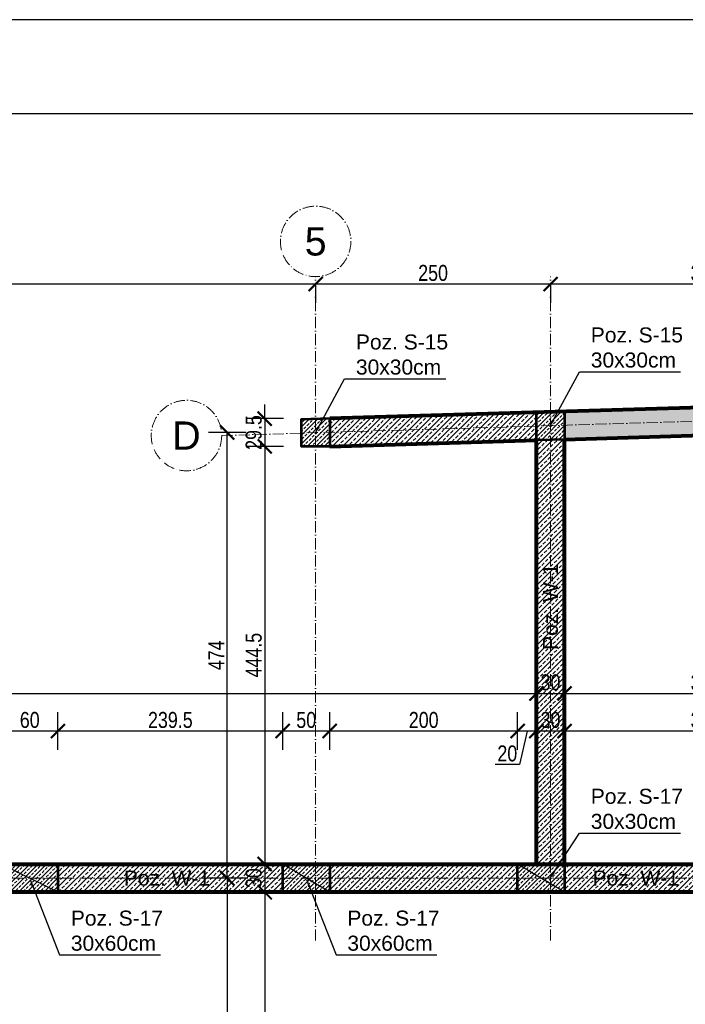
# Model space of a CAD drawing. Header units: inches. Extents: x 201967 to 338763, y -32705 to 30884.
# Tile 164 of 236: x 318739 to 319448, y 11141 to 12189. Entities that reach past the tile are written whole.
import ezdxf
from ezdxf.enums import TextEntityAlignment as Align

# ---------------------------------------------------------------- set-up
doc = ezdxf.new("R2010")
doc.units = ezdxf.units.IN
doc.header["$MEASUREMENT"] = 0
doc.linetypes.add('ACAD_ISO10W100', pattern=[18, 12, -3, 0, -3])
for name, color, linetype, lineweight in [('01 a KONSTRUKCJA żelbet', 94, 'Continuous', 80), ('01 a1 KONSTRUKCJA żelebet', 200, 'Continuous', 53), ('01h2 KONSTRUKCJA pozycje belki', 254, 'Continuous', 13), ('01h3 KONSTRUKCJA pozycje słupy', 252, 'Continuous', 13), ('11 OSIE ściany', 2, 'ACAD_ISO10W100', 5), ('20 KRESKOWANIE ścian', 63, 'Continuous', 5), ('90 WYMIAR', 155, 'Continuous', 9)]:
    doc.layers.add(name, color=color, linetype=linetype, lineweight=lineweight)
doc.styles.add('100 arial', font='arial.ttf', dxfattribs={"width": 0.8, "height": 17})
doc.styles.add('arialcce', font='arial.ttf')
doc.styles.add('OPIS', font='arial.ttf')
doc.styles.add('RomanS', font='romans.shx')
doc.dimstyles.new('100', dxfattribs={"dimscale": 10, "dimtxt": 17, "dimasz": 1.5, "dimexe": 2, "dimexo": 2, "dimgap": 0.3, "dimtad": 1, "dimdec": 1, "dimrnd": 0.5, "dimdsep": 46, "dimtxsty": '100 arial', "dimblk": 'ARCHTICK', "dimcen": 10, "dimclrd": 256, "dimclre": 256, "dimclrt": 256, "dimadec": 0, "dimazin": 0, "dimtfac": 1, "dimtdec": 1, "dimtix": 1, "dimtmove": 1, "dimatfit": 3, "dimfxl": 2, "dimfxlon": 1, "dimtolj": 1, "dimarcsym": 0})
doc.dimstyles.new('DIM100txt12', dxfattribs={"dimtxt": 12, "dimasz": 1.05, "dimexe": 0, "dimexo": 8, "dimgap": 4, "dimtad": 1, "dimdec": 7, "dimrnd": 0.5, "dimdsep": 46, "dimtxsty": 'RomanS', "dimblk1": 'DIM', "dimblk2": 'DIM', "dimsah": 1, "dimcen": 0.09, "dimse1": 1, "dimse2": 1, "dimclrt": 256, "dimadec": 1, "dimazin": 0, "dimtfac": 1, "dimtdec": 7, "dimtix": 1, "dimtofl": 0, "dimtmove": 2, "dimatfit": 3, "dimfxl": 1, "dimtolj": 1, "dimtzin": 0, "dimarcsym": 0})
pattern_1 = [(45, (0, -25), (-4.490128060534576, 4.490128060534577), []), (45, (4.490130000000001, -25), (-4.490128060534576, 4.490128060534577), [3.175, -1.5875])]
pattern_2 = [(45, (0, -5154.889396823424), (-5.303300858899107, 5.303300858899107), []), (45, (5.30330085, -5154.889396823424), (-5.303300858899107, 5.303300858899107), [3.75, -1.875])]

# ---------------------------------------------------------------- blocks, each defined once
blk = doc.blocks.new('_ARCHTICK')
at = {"color": 0, "linetype": 'ByBlock', "const_width": 0.15}
blk.add_lwpolyline([(-0.5, -0.5), (0.5, 0.5)], dxfattribs=at)
blk = doc.blocks.new('*D1154')
at = {"layer": '90 WYMIAR', "lineweight": -2, "transparency": 16777216}
for p, q in [((319304.1205437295, 11907.95220172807), (319304.1205437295, 11887.95220172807)), ((319634.1205437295, 11907.95220172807), (319304.1205437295, 11907.95220172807)), ((319634.1205437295, 11907.95220172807), (319634.1205437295, 11887.95220172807))]:
    blk.add_line(p, q, dxfattribs=at)
at = {"layer": 'Defpoints', "color": 0, "transparency": 16777216}
for p in [(319304.1205437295, 11915.75964808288), (319634.1205437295, 11915.75964808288), (319304.1205437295, 11907.95220172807)]:
    blk.add_point(p, dxfattribs=at)
at = {"layer": '90 WYMIAR', "lineweight": -2, "transparency": 16777216, "xscale": 15, "yscale": 15, "zscale": 15, "rotation": 180}
blk.add_blockref('_ARCHTICK', (319304.1205437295, 11907.95220172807), dxfattribs=at)
at = {"layer": '90 WYMIAR', "lineweight": -2, "transparency": 16777216, "xscale": 15, "yscale": 15, "zscale": 15}
blk.add_blockref('_ARCHTICK', (319634.1205437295, 11907.95220172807), dxfattribs=at)
at = {"layer": '90 WYMIAR', "transparency": 16777216, "insert": (319469.1205437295, 11919.63774060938), "char_height": 17, "attachment_point": 5, "style": '100 arial'}
blk.add_mtext('\\A1;330', dxfattribs=at)
blk = doc.blocks.new('*D1155')
at = {"layer": '90 WYMIAR', "lineweight": -2, "transparency": 16777216}
for p, q in [((319054.1205437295, 11907.95220172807), (319054.1205437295, 11887.95220172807)), ((319304.1205437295, 11907.95220172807), (319054.1205437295, 11907.95220172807)), ((319304.1205437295, 11907.95220172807), (319304.1205437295, 11887.95220172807))]:
    blk.add_line(p, q, dxfattribs=at)
at = {"layer": 'Defpoints', "color": 0, "transparency": 16777216}
for p in [(319054.1205437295, 11915.75964808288), (319304.1205437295, 11915.75964808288), (319054.1205437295, 11907.95220172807)]:
    blk.add_point(p, dxfattribs=at)
at = {"layer": '90 WYMIAR', "lineweight": -2, "transparency": 16777216, "xscale": 15, "yscale": 15, "zscale": 15, "rotation": 180}
blk.add_blockref('_ARCHTICK', (319054.1205437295, 11907.95220172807), dxfattribs=at)
at = {"layer": '90 WYMIAR', "lineweight": -2, "transparency": 16777216, "xscale": 15, "yscale": 15, "zscale": 15}
blk.add_blockref('_ARCHTICK', (319304.1205437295, 11907.95220172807), dxfattribs=at)
at = {"layer": '90 WYMIAR', "transparency": 16777216, "insert": (319179.1205437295, 11919.63194251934), "char_height": 17, "attachment_point": 5, "style": '100 arial'}
blk.add_mtext('\\A1;250', dxfattribs=at)
blk = doc.blocks.new('*D1156')
at = {"layer": '90 WYMIAR', "lineweight": -2, "transparency": 16777216}
for p, q in [((317534.1205437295, 11887.95220172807), (317534.1205437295, 11927.95220172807)), ((319054.1205437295, 11907.95220172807), (317534.1205437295, 11907.95220172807)), ((319054.1205437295, 11907.95220172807), (319054.1205437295, 11887.95220172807))]:
    blk.add_line(p, q, dxfattribs=at)
at = {"layer": 'Defpoints', "color": 0, "transparency": 16777216}
for p in [(319054.1205437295, 11915.75964808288), (317534.1205437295, 11907.95220172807), (317534.1205437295, 11409.25964808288)]:
    blk.add_point(p, dxfattribs=at)
at = {"layer": '90 WYMIAR', "lineweight": -2, "transparency": 16777216, "xscale": 15, "yscale": 15, "zscale": 15, "rotation": 180}
blk.add_blockref('_ARCHTICK', (317534.1205437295, 11907.95220172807), dxfattribs=at)
at = {"layer": '90 WYMIAR', "lineweight": -2, "transparency": 16777216, "xscale": 15, "yscale": 15, "zscale": 15}
blk.add_blockref('_ARCHTICK', (319054.1205437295, 11907.95220172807), dxfattribs=at)
at = {"layer": '90 WYMIAR', "transparency": 16777216, "insert": (318294.1205437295, 11919.63194251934), "char_height": 17, "attachment_point": 5, "style": '100 arial'}
blk.add_mtext('\\A1;1520', dxfattribs=at)
blk = doc.blocks.new('1 osie 1 część BPPZ')
at = {"layer": '11 OSIE ściany'}
for p, q in [((-1917.399999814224, 163.500971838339), (-1917.399999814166, 870.0009718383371)), ((-1667.399999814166, 163.500971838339), (-1667.399999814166, 870.0009718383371)), ((-2017.399999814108, 700.9469548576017), (-907.3999998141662, 734.2427557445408)), ((-907.3999998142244, 230.0009718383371), (-4101.782290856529, 230.0009718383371))]:
    blk.add_line(p, q, dxfattribs=at)
for centre in [(-1917.399999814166, 907.5009718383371), (-2054.899999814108, 700.9469548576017)]:
    blk.add_circle(centre, 37.5, dxfattribs=at)
at = {"layer": '11 OSIE ściany', "style": 'arialcce'}
for s, p in [('5', (-1917.399999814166, 907.5009718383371)), ('D', (-2054.899999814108, 700.9469548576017))]:
    blk.add_text(s, height=30, dxfattribs=at).set_placement(p, align=Align.MIDDLE_CENTER)
blk = doc.blocks.new('*U1126')
at = {"lineweight": 5, "ltscale": 0.25}
h = blk.add_hatch(dxfattribs=at)
h.set_pattern_fill('ANSI33', color=5, style=0)
h.set_pattern_definition(pattern_1)
h.paths.add_polyline_path([(0, 0), (-3.552713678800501e-15, -50), (30, -50), (30, 0)])
blk.add_lwpolyline([(0, 0), (-3.552713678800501e-15, -50), (30, -50), (30, 0)], close=True)
at = {"layer": 'Defpoints'}
blk.add_line((0, 0), (30, -50), dxfattribs=at)
blk = doc.blocks.new('*U1125')
at = {"lineweight": 5, "ltscale": 0.25}
h = blk.add_hatch(dxfattribs=at)
h.set_pattern_fill('ANSI33', color=5, style=0)
h.set_pattern_definition(pattern_1)
h.paths.add_polyline_path([(0, 0), (-4.973799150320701e-15, -60), (30, -60), (30, 0)])
blk.add_lwpolyline([(0, 0), (-4.973799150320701e-15, -60), (30, -60), (30, 0)], close=True)
at = {"layer": 'Defpoints'}
blk.add_line((0, 0), (30, -60), dxfattribs=at)
blk = doc.blocks.new('1 słupy parter rozbudowa 2')
at = {"lineweight": 5, "ltscale": 0.25}
h = blk.add_hatch(dxfattribs=at)
h.set_pattern_fill('ANSI33', color=5, style=0)
h.set_pattern_definition([(45, (-286948.7780588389, -7022.003018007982), (-4.490128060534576, 4.490128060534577), []), (45, (-286944.2879288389, -7022.003018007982), (-4.490128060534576, 4.490128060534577), [3.175, -1.5875])])
h.paths.add_polyline_path([(2349.999999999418, 466.8878533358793), (2319.999999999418, 466.0014603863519), (2319.999999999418, 496.0014603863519), (2349.999999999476, 496.9013468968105)])
h = blk.add_hatch(dxfattribs=at)
h.set_pattern_fill('ANSI33', color=5, style=0)
h.set_pattern_definition([(45, (-287198.778058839, -7029.5020722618), (-4.490128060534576, 4.490128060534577), []), (45, (-287194.287928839, -7029.5020722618), (-4.490128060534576, 4.490128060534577), [3.175, -1.5875])])
h.paths.add_polyline_path([(2099.99999999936, 459.3887990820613), (2069.999999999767, 459.3887990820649), (2069.99999999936, 488.5024061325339), (2099.999999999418, 489.4022926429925)])
at = {"layer": '01 a1 KONSTRUKCJA żelebet'}
for points in [[(2349.999999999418, 466.8878533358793), (2319.999999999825, 465.9879668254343), (2319.999999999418, 496.0014603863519), (2349.999999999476, 496.9013468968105)], [(2099.999999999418, 459.3887990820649), (2069.99999999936, 459.3887990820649), (2069.99999999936, 488.5024061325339), (2099.999999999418, 489.4022926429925)]]:
    blk.add_lwpolyline(points, close=True, dxfattribs=at)
at = {"layer": '01 a1 KONSTRUKCJA żelebet', "xscale": -1, "rotation": 270}
for name, p in [('*U1125', (1810.657515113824, -15.00000000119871)), ('*U1126', (2099.999999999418, -15.00006266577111)), ('*U1126', (2350.000000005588, -15))]:
    blk.add_blockref(name, p, dxfattribs=at)
blk = doc.blocks.new('DIM')
for p, q in [((7.275957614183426e-12, -13.00000000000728), (7.275957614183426e-12, 12.99999999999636)), ((8.000000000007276, -7.275957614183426e-12), (-7.999999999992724, -7.275957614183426e-12))]:
    blk.add_line(p, q)
at = {"const_width": 1.714285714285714}
blk.add_lwpolyline([(5.714285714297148, 5.714285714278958), (-5.71428571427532, -5.71428571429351)], dxfattribs=at)
blk = doc.blocks.new('*D1196')
at = {"layer": '90 WYMIAR', "lineweight": -2, "transparency": 16777216}
for p, q in [((316776.7828983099, 11749.88683149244), (316736.7828983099, 11749.88683149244)), ((316756.7828983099, 11275.75964808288), (316756.7828983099, 11749.88683149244)), ((316776.7828983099, 11275.75964808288), (316736.7828983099, 11275.75964808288))]:
    blk.add_line(p, q, dxfattribs=at)
at = {"layer": 'Defpoints', "color": 0, "transparency": 16777216}
for p in [(316756.7828983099, 11749.88683149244), (319054.1205437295, 11749.88683149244), (316869.7382526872, 11275.75964808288)]:
    blk.add_point(p, dxfattribs=at)
at = {"layer": '90 WYMIAR', "lineweight": -2, "transparency": 16777216, "xscale": 15, "yscale": 15, "zscale": 15}
for p, rotation in [((316756.7828983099, 11749.88683149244), 90), ((316756.7828983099, 11275.75964808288), 270)]:
    blk.add_blockref('_ARCHTICK', p, dxfattribs=dict(at, rotation=rotation))
at = {"layer": '90 WYMIAR', "transparency": 16777216, "insert": (316745.2828983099, 11512.82323978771), "char_height": 17, "attachment_point": 5, "rotation": 90, "style": '100 arial'}
blk.add_mtext('\\A1;474', dxfattribs=at)
blk = doc.blocks.new('*D1555')
at = {"layer": '90 WYMIAR', "lineweight": -2, "transparency": 16777216}
for p, q in [((319319.1205437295, 11412.26559632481), (319319.1205437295, 11452.26559632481)), ((319619.120543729, 11412.26559632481), (319619.120543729, 11452.26559632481)), ((319619.120543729, 11432.26559632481), (319319.1205437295, 11432.26559632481))]:
    blk.add_line(p, q, dxfattribs=at)
at = {"layer": 'Defpoints', "color": 0, "transparency": 16777216}
for p in [(319319.1205437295, 11432.26559632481), (319319.1205437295, 11290.75964808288), (319619.120543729, 11290.75964808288)]:
    blk.add_point(p, dxfattribs=at)
at = {"layer": '90 WYMIAR', "lineweight": -2, "transparency": 16777216, "xscale": 15, "yscale": 15, "zscale": 15, "rotation": 180}
blk.add_blockref('_ARCHTICK', (319319.1205437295, 11432.26559632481), dxfattribs=at)
at = {"layer": '90 WYMIAR', "lineweight": -2, "transparency": 16777216, "xscale": 15, "yscale": 15, "zscale": 15}
blk.add_blockref('_ARCHTICK', (319619.120543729, 11432.26559632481), dxfattribs=at)
at = {"layer": '90 WYMIAR', "transparency": 16777216, "insert": (319469.1205437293, 11443.95113520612), "char_height": 17, "attachment_point": 5, "style": '100 arial'}
blk.add_mtext('\\A1;300', dxfattribs=at)
blk = doc.blocks.new('*D1556')
at = {"layer": '90 WYMIAR', "lineweight": -2, "transparency": 16777216}
for p, q in [((319289.1205437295, 11412.26559632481), (319289.1205437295, 11452.26559632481)), ((319319.1205437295, 11412.26559632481), (319319.1205437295, 11452.26559632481)), ((319319.1205437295, 11432.26559632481), (319289.1205437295, 11432.26559632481))]:
    blk.add_line(p, q, dxfattribs=at)
at = {"layer": 'Defpoints', "color": 0, "transparency": 16777216}
for p in [(319289.1205437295, 11432.26559632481), (319289.1205437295, 11290.75964808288), (319319.1205437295, 11290.75964808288)]:
    blk.add_point(p, dxfattribs=at)
at = {"layer": '90 WYMIAR', "lineweight": -2, "transparency": 16777216, "xscale": 15, "yscale": 15, "zscale": 15, "rotation": 180}
blk.add_blockref('_ARCHTICK', (319289.1205437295, 11432.26559632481), dxfattribs=at)
at = {"layer": '90 WYMIAR', "lineweight": -2, "transparency": 16777216, "xscale": 15, "yscale": 15, "zscale": 15}
blk.add_blockref('_ARCHTICK', (319319.1205437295, 11432.26559632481), dxfattribs=at)
at = {"layer": '90 WYMIAR', "transparency": 16777216, "insert": (319304.1205437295, 11443.95113520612), "char_height": 17, "attachment_point": 5, "style": '100 arial'}
blk.add_mtext('\\A1;30', dxfattribs=at)
blk = doc.blocks.new('*D1557')
at = {"layer": '90 WYMIAR', "lineweight": -2, "transparency": 16777216}
for p, q in [((319269.1205437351, 11412.26559632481), (319269.1205437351, 11452.26559632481)), ((319289.1205437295, 11412.26559632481), (319289.1205437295, 11452.26559632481)), ((319289.1205437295, 11432.26559632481), (319269.1205437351, 11432.26559632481)), ((319279.1205437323, 11432.26559632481), (319270.9729927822, 11396.67092626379)), ((319270.9729927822, 11396.67092626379), (319245.3058713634, 11396.67092626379))]:
    blk.add_line(p, q, dxfattribs=at)
at = {"layer": 'Defpoints', "color": 0, "transparency": 16777216}
for p in [(319269.1205437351, 11432.26559632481), (319269.1205437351, 11290.75964808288), (319289.1205437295, 11290.75964808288)]:
    blk.add_point(p, dxfattribs=at)
at = {"layer": '90 WYMIAR', "lineweight": -2, "transparency": 16777216, "xscale": 15, "yscale": 15, "zscale": 15, "rotation": 180}
blk.add_blockref('_ARCHTICK', (319269.1205437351, 11432.26559632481), dxfattribs=at)
at = {"layer": '90 WYMIAR', "lineweight": -2, "transparency": 16777216, "xscale": 15, "yscale": 15, "zscale": 15}
blk.add_blockref('_ARCHTICK', (319289.1205437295, 11432.26559632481), dxfattribs=at)
at = {"layer": '90 WYMIAR', "transparency": 16777216, "insert": (319258.1394320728, 11408.35066705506), "char_height": 17, "attachment_point": 5, "style": '100 arial'}
blk.add_mtext('\\A1;20', dxfattribs=at)
blk = doc.blocks.new('*D1558')
at = {"layer": '90 WYMIAR', "lineweight": -2, "transparency": 16777216}
for p, q in [((319069.1205437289, 11412.26559632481), (319069.1205437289, 11452.26559632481)), ((319269.1205437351, 11412.26559632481), (319269.1205437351, 11452.26559632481)), ((319269.1205437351, 11432.26559632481), (319069.1205437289, 11432.26559632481))]:
    blk.add_line(p, q, dxfattribs=at)
at = {"layer": 'Defpoints', "color": 0, "transparency": 16777216}
for p in [(319069.1205437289, 11432.26559632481), (319069.1205437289, 11290.7595854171), (319269.1205437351, 11290.75964808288)]:
    blk.add_point(p, dxfattribs=at)
at = {"layer": '90 WYMIAR', "lineweight": -2, "transparency": 16777216, "xscale": 15, "yscale": 15, "zscale": 15, "rotation": 180}
blk.add_blockref('_ARCHTICK', (319069.1205437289, 11432.26559632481), dxfattribs=at)
at = {"layer": '90 WYMIAR', "lineweight": -2, "transparency": 16777216, "xscale": 15, "yscale": 15, "zscale": 15}
blk.add_blockref('_ARCHTICK', (319269.1205437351, 11432.26559632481), dxfattribs=at)
at = {"layer": '90 WYMIAR', "transparency": 16777216, "insert": (319169.120543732, 11443.94533711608), "char_height": 17, "attachment_point": 5, "style": '100 arial'}
blk.add_mtext('\\A1;200', dxfattribs=at)
blk = doc.blocks.new('*D1559')
at = {"layer": '90 WYMIAR', "lineweight": -2, "transparency": 16777216}
for p, q in [((319019.1205437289, 11412.26559632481), (319019.1205437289, 11452.26559632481)), ((319069.1205437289, 11412.26559632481), (319069.1205437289, 11452.26559632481)), ((319069.1205437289, 11432.26559632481), (319019.1205437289, 11432.26559632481))]:
    blk.add_line(p, q, dxfattribs=at)
at = {"layer": 'Defpoints', "color": 0, "transparency": 16777216}
for p in [(319019.1205437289, 11432.26559632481), (319019.1205437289, 11290.7595854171), (319069.1205437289, 11290.7595854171)]:
    blk.add_point(p, dxfattribs=at)
at = {"layer": '90 WYMIAR', "lineweight": -2, "transparency": 16777216, "xscale": 15, "yscale": 15, "zscale": 15, "rotation": 180}
blk.add_blockref('_ARCHTICK', (319019.1205437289, 11432.26559632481), dxfattribs=at)
at = {"layer": '90 WYMIAR', "lineweight": -2, "transparency": 16777216, "xscale": 15, "yscale": 15, "zscale": 15}
blk.add_blockref('_ARCHTICK', (319069.1205437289, 11432.26559632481), dxfattribs=at)
at = {"layer": '90 WYMIAR', "transparency": 16777216, "insert": (319044.1205437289, 11443.94533711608), "char_height": 17, "attachment_point": 5, "style": '100 arial'}
blk.add_mtext('\\A1;50', dxfattribs=at)
blk = doc.blocks.new('*D1560')
at = {"layer": '90 WYMIAR', "lineweight": -2, "transparency": 16777216}
for p, q in [((318779.7780588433, 11412.26559632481), (318779.7780588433, 11452.26559632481)), ((319019.1205437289, 11412.26559632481), (319019.1205437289, 11452.26559632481)), ((319019.1205437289, 11432.26559632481), (318779.7780588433, 11432.26559632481))]:
    blk.add_line(p, q, dxfattribs=at)
at = {"layer": 'Defpoints', "color": 0, "transparency": 16777216}
for p in [(318779.7780588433, 11432.26559632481), (318779.7780588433, 11290.75964808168), (319019.1205437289, 11290.7595854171)]:
    blk.add_point(p, dxfattribs=at)
at = {"layer": '90 WYMIAR', "lineweight": -2, "transparency": 16777216, "xscale": 15, "yscale": 15, "zscale": 15, "rotation": 180}
blk.add_blockref('_ARCHTICK', (318779.7780588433, 11432.26559632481), dxfattribs=at)
at = {"layer": '90 WYMIAR', "lineweight": -2, "transparency": 16777216, "xscale": 15, "yscale": 15, "zscale": 15}
blk.add_blockref('_ARCHTICK', (319019.1205437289, 11432.26559632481), dxfattribs=at)
at = {"layer": '90 WYMIAR', "transparency": 16777216, "insert": (318899.4493012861, 11443.95113520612), "char_height": 17, "attachment_point": 5, "style": '100 arial'}
blk.add_mtext('\\A1;239.5', dxfattribs=at)
blk = doc.blocks.new('*D1561')
at = {"layer": '90 WYMIAR', "lineweight": -2, "transparency": 16777216}
for p, q in [((318719.7780588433, 11412.26559632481), (318719.7780588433, 11452.26559632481)), ((318779.7780588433, 11412.26559632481), (318779.7780588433, 11452.26559632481)), ((318779.7780588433, 11432.26559632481), (318719.7780588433, 11432.26559632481))]:
    blk.add_line(p, q, dxfattribs=at)
at = {"layer": 'Defpoints', "color": 0, "transparency": 16777216}
for p in [(318719.7780588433, 11432.26559632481), (318719.7780588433, 11290.75964808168), (318779.7780588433, 11290.75964808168)]:
    blk.add_point(p, dxfattribs=at)
at = {"layer": '90 WYMIAR', "lineweight": -2, "transparency": 16777216, "xscale": 15, "yscale": 15, "zscale": 15, "rotation": 180}
blk.add_blockref('_ARCHTICK', (318719.7780588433, 11432.26559632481), dxfattribs=at)
at = {"layer": '90 WYMIAR', "lineweight": -2, "transparency": 16777216, "xscale": 15, "yscale": 15, "zscale": 15}
blk.add_blockref('_ARCHTICK', (318779.7780588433, 11432.26559632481), dxfattribs=at)
at = {"layer": '90 WYMIAR', "transparency": 16777216, "insert": (318749.7780588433, 11443.94533711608), "char_height": 17, "attachment_point": 5, "style": '100 arial'}
blk.add_mtext('\\A1;60', dxfattribs=at)
blk = doc.blocks.new('*D1578')
at = {"layer": '90 WYMIAR', "lineweight": -2, "transparency": 16777216}
for p, q in [((317549.1205437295, 11452.26559632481), (317549.1205437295, 11492.26559632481)), ((319289.1205437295, 11452.26559632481), (319289.1205437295, 11492.26559632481)), ((317549.1205437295, 11472.26559632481), (319289.1205437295, 11472.26559632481))]:
    blk.add_line(p, q, dxfattribs=at)
at = {"layer": 'Defpoints', "color": 0, "transparency": 16777216}
for p in [(319289.1205437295, 11472.26559632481), (319289.1205437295, 11290.75964808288), (317549.1205437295, 11260.75964808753)]:
    blk.add_point(p, dxfattribs=at)
at = {"layer": '90 WYMIAR', "lineweight": -2, "transparency": 16777216, "xscale": 15, "yscale": 15, "zscale": 15, "rotation": 180}
blk.add_blockref('_ARCHTICK', (317549.1205437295, 11472.26559632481), dxfattribs=at)
at = {"layer": '90 WYMIAR', "lineweight": -2, "transparency": 16777216, "xscale": 15, "yscale": 15, "zscale": 15}
blk.add_blockref('_ARCHTICK', (319289.1205437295, 11472.26559632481), dxfattribs=at)
at = {"layer": '90 WYMIAR', "transparency": 16777216, "insert": (318419.1205437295, 11483.94533711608), "char_height": 17, "attachment_point": 5, "style": '100 arial'}
blk.add_mtext('\\A1;1740', dxfattribs=at)
blk = doc.blocks.new('*D1579')
at = {"layer": '90 WYMIAR', "lineweight": -2, "transparency": 16777216}
for p, q in [((319289.1205437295, 11452.26559632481), (319289.1205437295, 11492.26559632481)), ((319319.1205437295, 11452.26559632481), (319319.1205437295, 11492.26559632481)), ((319289.1205437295, 11472.26559632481), (319319.1205437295, 11472.26559632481))]:
    blk.add_line(p, q, dxfattribs=at)
at = {"layer": 'Defpoints', "color": 0, "transparency": 16777216}
for p in [(319319.1205437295, 11472.26559632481), (319289.1205437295, 11290.75964808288), (319319.1205437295, 11290.75964808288)]:
    blk.add_point(p, dxfattribs=at)
at = {"layer": '90 WYMIAR', "lineweight": -2, "transparency": 16777216, "xscale": 15, "yscale": 15, "zscale": 15, "rotation": 180}
blk.add_blockref('_ARCHTICK', (319289.1205437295, 11472.26559632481), dxfattribs=at)
at = {"layer": '90 WYMIAR', "lineweight": -2, "transparency": 16777216, "xscale": 15, "yscale": 15, "zscale": 15}
blk.add_blockref('_ARCHTICK', (319319.1205437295, 11472.26559632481), dxfattribs=at)
at = {"layer": '90 WYMIAR', "transparency": 16777216, "insert": (319304.1205437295, 11483.95113520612), "char_height": 17, "attachment_point": 5, "style": '100 arial'}
blk.add_mtext('\\A1;30', dxfattribs=at)
blk = doc.blocks.new('*D1580')
at = {"layer": '90 WYMIAR', "lineweight": -2, "transparency": 16777216}
for p, q in [((319319.1205437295, 11452.26559632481), (319319.1205437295, 11492.26559632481)), ((319619.120543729, 11452.26559632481), (319619.120543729, 11492.26559632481)), ((319319.1205437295, 11472.26559632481), (319619.120543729, 11472.26559632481))]:
    blk.add_line(p, q, dxfattribs=at)
at = {"layer": 'Defpoints', "color": 0, "transparency": 16777216}
for p in [(319619.120543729, 11472.26559632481), (319319.1205437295, 11290.75964808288), (319619.120543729, 11290.75964808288)]:
    blk.add_point(p, dxfattribs=at)
at = {"layer": '90 WYMIAR', "lineweight": -2, "transparency": 16777216, "xscale": 15, "yscale": 15, "zscale": 15, "rotation": 180}
blk.add_blockref('_ARCHTICK', (319319.1205437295, 11472.26559632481), dxfattribs=at)
at = {"layer": '90 WYMIAR', "lineweight": -2, "transparency": 16777216, "xscale": 15, "yscale": 15, "zscale": 15}
blk.add_blockref('_ARCHTICK', (319619.120543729, 11472.26559632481), dxfattribs=at)
at = {"layer": '90 WYMIAR', "transparency": 16777216, "insert": (319469.1205437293, 11483.95113520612), "char_height": 17, "attachment_point": 5, "style": '100 arial'}
blk.add_mtext('\\A1;300', dxfattribs=at)
blk = doc.blocks.new('*D1584')
at = {"layer": '90 WYMIAR', "lineweight": -2, "transparency": 16777216}
for p, q in [((318999.9044166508, 11764.71199747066), (318999.9044166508, 11779.71199747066)), ((319019.9044166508, 11764.71199747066), (318979.9044166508, 11764.71199747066)), ((318999.9044166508, 11764.71199747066), (318999.9044166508, 11735.14844716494)), ((319019.9044166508, 11735.14844716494), (318979.9044166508, 11735.14844716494)), ((318999.9044166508, 11735.14844716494), (318999.9044166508, 11720.14844716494))]:
    blk.add_line(p, q, dxfattribs=at)
at = {"layer": 'Defpoints', "color": 0, "transparency": 16777216}
for p in [(319054.1205437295, 11764.71199747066), (318999.9044166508, 11735.14844716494), (319054.1205437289, 11735.14844716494)]:
    blk.add_point(p, dxfattribs=at)
at = {"layer": '90 WYMIAR', "lineweight": -2, "transparency": 16777216, "xscale": 15, "yscale": 15, "zscale": 15}
for p, rotation in [((318999.9044166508, 11764.71199747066), 270), ((318999.9044166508, 11735.14844716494), 90)]:
    blk.add_blockref('_ARCHTICK', p, dxfattribs=dict(at, rotation=rotation))
at = {"layer": '90 WYMIAR', "transparency": 16777216, "insert": (318988.2246758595, 11749.93022231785), "char_height": 17, "attachment_point": 5, "rotation": 90, "style": '100 arial'}
blk.add_mtext('\\A1;29.5', dxfattribs=at)
blk = doc.blocks.new('*D1585')
at = {"layer": '90 WYMIAR', "lineweight": -2, "transparency": 16777216}
for p, q in [((319019.9044166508, 11735.14844716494), (318979.9044166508, 11735.14844716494)), ((318999.9044166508, 11735.14844716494), (318999.9044166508, 11290.7595854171)), ((318999.9044166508, 11290.7595854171), (318979.9044166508, 11290.7595854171))]:
    blk.add_line(p, q, dxfattribs=at)
at = {"layer": 'Defpoints', "color": 0, "transparency": 16777216}
for p in [(319054.1205437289, 11735.14844716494), (318999.9044166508, 11290.7595854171), (319019.1205437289, 11290.7595854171)]:
    blk.add_point(p, dxfattribs=at)
at = {"layer": '90 WYMIAR', "lineweight": -2, "transparency": 16777216, "xscale": 15, "yscale": 15, "zscale": 15}
for p, rotation in [((318999.9044166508, 11735.14844716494), 90), ((318999.9044166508, 11290.7595854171), 270)]:
    blk.add_blockref('_ARCHTICK', p, dxfattribs=dict(at, rotation=rotation))
at = {"layer": '90 WYMIAR', "transparency": 16777216, "insert": (318988.2594643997, 11512.95401629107), "char_height": 17, "attachment_point": 5, "rotation": 90, "style": '100 arial'}
blk.add_mtext('\\A1;444.5', dxfattribs=at)
blk = doc.blocks.new('*D1586')
at = {"layer": '90 WYMIAR', "lineweight": -2, "transparency": 16777216}
for p, q in [((318999.9044166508, 11290.7595854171), (318979.9044166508, 11290.7595854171)), ((318999.9044166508, 11290.7595854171), (318999.9044166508, 11260.7595854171)), ((318999.9044166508, 11260.7595854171), (318979.9044166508, 11260.7595854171))]:
    blk.add_line(p, q, dxfattribs=at)
at = {"layer": 'Defpoints', "color": 0, "transparency": 16777216}
for p in [(319019.1205437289, 11290.7595854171), (318999.9044166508, 11260.7595854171), (319019.1205437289, 11260.7595854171)]:
    blk.add_point(p, dxfattribs=at)
at = {"layer": '90 WYMIAR', "lineweight": -2, "transparency": 16777216, "xscale": 15, "yscale": 15, "zscale": 15}
for p, rotation in [((318999.9044166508, 11290.7595854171), 90), ((318999.9044166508, 11260.7595854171), 270)]:
    blk.add_blockref('_ARCHTICK', p, dxfattribs=dict(at, rotation=rotation))
at = {"layer": '90 WYMIAR', "transparency": 16777216, "insert": (318988.2188777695, 11275.75958541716), "char_height": 17, "attachment_point": 5, "rotation": 90, "style": '100 arial'}
blk.add_mtext('\\A1;30', dxfattribs=at)
blk = doc.blocks.new('*D1587')
at = {"layer": '90 WYMIAR', "lineweight": -2, "transparency": 16777216}
for p, q in [((318999.9044166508, 11260.7595854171), (318979.9044166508, 11260.7595854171)), ((318999.9044166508, 11260.7595854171), (318999.9044166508, 10810.79358569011)), ((318979.9044166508, 10810.79358569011), (319019.9044166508, 10810.79358569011))]:
    blk.add_line(p, q, dxfattribs=at)
at = {"layer": 'Defpoints', "color": 0, "transparency": 16777216}
for p in [(319019.1205437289, 11260.7595854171), (318849.1205437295, 10810.79358569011), (318999.9044166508, 10810.79358569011)]:
    blk.add_point(p, dxfattribs=at)
at = {"layer": '90 WYMIAR', "lineweight": -2, "transparency": 16777216, "xscale": 15, "yscale": 15, "zscale": 15}
for p, rotation in [((318999.9044166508, 11260.7595854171), 90), ((318999.9044166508, 10810.79358569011), 270)]:
    blk.add_blockref('_ARCHTICK', p, dxfattribs=dict(at, rotation=rotation))
at = {"layer": '90 WYMIAR', "transparency": 16777216, "insert": (318988.2246758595, 11035.77658555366), "char_height": 17, "attachment_point": 5, "rotation": 90, "style": '100 arial'}
blk.add_mtext('\\A1;450', dxfattribs=at)
blk = doc.blocks.new('*D1604')
at = {"layer": '90 WYMIAR', "lineweight": -2, "transparency": 16777216}
for p, q in [((318979.9044166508, 11749.88683149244), (318939.9044166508, 11749.88683149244)), ((318959.9044166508, 11275.75964808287), (318959.9044166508, 11749.88683149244)), ((318979.9044166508, 11275.75964808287), (318939.9044166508, 11275.75964808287))]:
    blk.add_line(p, q, dxfattribs=at)
at = {"layer": 'Defpoints', "color": 0, "transparency": 16777216}
for p in [(318959.9044166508, 11749.88683149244), (319054.1205437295, 11749.88683149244), (319054.1205437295, 11275.75964808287)]:
    blk.add_point(p, dxfattribs=at)
at = {"layer": '90 WYMIAR', "lineweight": -2, "transparency": 16777216, "xscale": 15, "yscale": 15, "zscale": 15}
for p, rotation in [((318959.9044166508, 11749.88683149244), 90), ((318959.9044166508, 11275.75964808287), 270)]:
    blk.add_blockref('_ARCHTICK', p, dxfattribs=dict(at, rotation=rotation))
at = {"layer": '90 WYMIAR', "transparency": 16777216, "insert": (318948.4044166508, 11512.82323978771), "char_height": 17, "attachment_point": 5, "rotation": 90, "style": '100 arial'}
blk.add_mtext('\\A1;474', dxfattribs=at)
blk = doc.blocks.new('*D1605')
at = {"layer": '90 WYMIAR', "lineweight": -2, "transparency": 16777216}
for p, q in [((318979.9044166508, 11275.75964808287), (318939.9044166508, 11275.75964808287)), ((318959.9044166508, 11275.75964808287), (318959.9044166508, 10795.79358569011)), ((318939.9044166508, 10795.79358569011), (318979.9044166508, 10795.79358569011))]:
    blk.add_line(p, q, dxfattribs=at)
at = {"layer": 'Defpoints', "color": 0, "transparency": 16777216}
for p in [(319054.1205437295, 11275.75964808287), (318849.1205437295, 10795.79358569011), (318959.9044166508, 10795.79358569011)]:
    blk.add_point(p, dxfattribs=at)
at = {"layer": '90 WYMIAR', "lineweight": -2, "transparency": 16777216, "xscale": 15, "yscale": 15, "zscale": 15}
for p, rotation in [((318959.9044166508, 11275.75964808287), 90), ((318959.9044166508, 10795.79358569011), 270)]:
    blk.add_blockref('_ARCHTICK', p, dxfattribs=dict(at, rotation=rotation))
at = {"layer": '90 WYMIAR', "transparency": 16777216, "insert": (318948.2246758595, 11035.77661688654), "char_height": 17, "attachment_point": 5, "rotation": 90, "style": '100 arial'}
blk.add_mtext('\\A1;480', dxfattribs=at)

msp = doc.modelspace()

# ---------------------------------------------------------------- hatches: boundary and pattern name
at = {"layer": '20 KRESKOWANIE ścian'}
h = msp.add_hatch(dxfattribs=at)
h.set_pattern_fill('ANSI33', color=256, scale=30)
h.set_pattern_definition(pattern_2)
h.paths.add_polyline_path([(319649.1205437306, 11752.54625514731), (319949.1205437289, 11761.54512025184), (319949.1205437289, 11290.75964808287), (319979.1205437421, 11290.75964808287), (319979.1205437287, 11792.45850032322), (319319.120543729, 11772.66099709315), (319319.1205437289, 11742.64750353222), (319619.1205437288, 11751.6463686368), (319619.1205437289, 11290.75964808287), (319649.1205437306, 11290.75964808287)])
h = msp.add_hatch(dxfattribs=at)
h.set_pattern_fill('ANSI33', color=256, scale=30)
h.set_pattern_definition(pattern_2)
h.paths.add_polyline_path([(319289.1205437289, 11771.76111058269), (319069.1205437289, 11765.16194283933), (319069.1205437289, 11735.14844927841), (319289.1205437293, 11741.74761702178)])
h = msp.add_hatch(dxfattribs=at)
h.set_pattern_fill('ANSI33', color=256, scale=30)
h.set_pattern_definition([(45, (-660.0000000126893, -4673.901429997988), (-5.303300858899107, 5.303300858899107), []), (45, (-654.6966991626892, -4673.901429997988), (-5.303300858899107, 5.303300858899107), [3.75, -1.875])])
h.paths.add_polyline_path([(319319.1205437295, 11742.64750141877), (319289.1205437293, 11741.74761490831), (319289.1205437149, 11290.75964808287), (319319.1205437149, 11290.75964808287)])
h = msp.add_hatch(dxfattribs=at)
h.set_pattern_fill('ANSI33', color=256, scale=30)
h.set_pattern_definition([(45, (-960.0000000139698, -5124.889396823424), (-5.303300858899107, 5.303300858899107), []), (45, (-954.6966991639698, -5124.889396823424), (-5.303300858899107, 5.303300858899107), [3.75, -1.875])])
h.paths.add_polyline_path([(319019.1205437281, 11290.75964808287), (318779.7780588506, 11290.75964808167), (318779.7780588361, 11260.75964808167), (319019.1205437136, 11260.75964808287)])
h = msp.add_hatch(dxfattribs=at)
h.set_pattern_fill('ANSI33', color=256, scale=30)
h.set_pattern_definition([(45, (-710.3424848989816, -5124.889396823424), (-5.303300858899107, 5.303300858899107), []), (45, (-705.0391840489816, -5124.889396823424), (-5.303300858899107, 5.303300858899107), [3.75, -1.875])])
h.paths.add_polyline_path([(319268.778058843, 11290.75964808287), (319069.1205437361, 11290.7595854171), (319069.1205437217, 11260.7595854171), (319268.7780588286, 11260.75964808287)])
h = msp.add_hatch(dxfattribs=at)
h.set_pattern_fill('ANSI33', color=256, scale=30)
h.set_pattern_definition([(45, (-360.0000000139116, -5124.889396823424), (-5.303300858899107, 5.303300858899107), []), (45, (-354.6966991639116, -5124.889396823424), (-5.303300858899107, 5.303300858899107), [3.75, -1.875])])
h.paths.add_polyline_path([(319619.1205437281, 11290.75964808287), (319318.7780588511, 11290.75964808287), (319318.7780588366, 11260.75964808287), (319619.1205437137, 11260.75964808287)])

# ---------------------------------------------------------------- linework, layer by layer
at = {"layer": '01 a KONSTRUKCJA żelbet'}
for p, q in [((319069.1205437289, 11765.16194283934), (319979.1205437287, 11792.45850032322)), ((319319.1205437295, 11742.64750353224), (319619.1205437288, 11751.6463686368)), ((319069.1204732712, 11735.14844716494), (319289.1205437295, 11741.74761702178)), ((319289.1205437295, 11290.75964808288), (319289.1205437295, 11741.74761702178)), ((319319.1205437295, 11290.75964808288), (319319.1205437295, 11742.64750353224))]:
    msp.add_line(p, q, dxfattribs=at)
msp.add_lwpolyline([(319619.120543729, 11260.75964808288), (316984.1205437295, 11260.75964808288), (316984.1205437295, 11290.75964808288), (319619.120543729, 11290.75964808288)], close=True, dxfattribs=at)
at = {"layer": 'Defpoints'}
for points in [[(316578.4264551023, 7989.201410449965), (324078.4264551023, 7989.201410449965), (324078.4264551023, 12189.20141044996), (316578.4264551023, 12189.20141044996)], [(316678.4264551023, 8089.201410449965), (323978.4264551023, 8089.201410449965), (323978.4264551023, 12089.20141044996), (316678.4264551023, 12089.20141044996)]]:
    msp.add_lwpolyline(points, close=True, dxfattribs=at)

# ---------------------------------------------------------------- block references
at = {"layer": '01 a1 KONSTRUKCJA żelebet'}
msp.add_blockref('1 słupy parter rozbudowa 2', (316969.1205437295, 11275.75964808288), dxfattribs=at)
at = {"layer": '11 OSIE ściany'}
msp.add_blockref('1 osie 1 część BPPZ', (320971.5205435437, 11045.75867624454), dxfattribs=at)

# ---------------------------------------------------------------- texts
at = {"layer": '01h2 KONSTRUKCJA pozycje belki', "insert": (319304.1205437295, 11564.47841795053), "char_height": 16, "attachment_point": 5, "rotation": 89.99999999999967, "style": 'OPIS'}
msp.add_mtext('Poz. W-1', dxfattribs=at)
at = {"layer": '01h2 KONSTRUKCJA pozycje belki', "char_height": 16, "attachment_point": 5, "style": 'OPIS'}
for insert in [(318895.8949931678, 11275.72002381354), (319394.8926925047, 11275.72002381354)]:
    msp.add_mtext('Poz. W-1', dxfattribs=dict(at, insert=insert))
at = {"layer": '01h3 KONSTRUKCJA pozycje słupy', "char_height": 16, "attachment_point": 4, "style": 'OPIS'}
for s, insert in [('Poz. S-15\\P30x30cm', (319347.0038371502, 11840.30794333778)), ('Poz. S-15\\P30x30cm', (319097.0038371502, 11832.80888908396)), ('Poz. S-17\\P30x30cm', (319347.0038371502, 11349.38959081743)), ('Poz. S-17\\P30x60cm', (318793.5330089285, 11219.74464990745)), ('Poz. S-17\\P30x60cm', (319087.8754938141, 11219.74458724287))]:
    msp.add_mtext(s, dxfattribs=dict(at, insert=insert))

# ---------------------------------------------------------------- dimensions: what is measured, and where the dimension line sits
at = {"layer": '90 WYMIAR'}
for base, p1, p2, picture, middle in [((317534.1205437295, 11907.95220172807), (319054.1205437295, 11915.75964808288), (317534.1205437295, 11409.25964808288), '*D1156', (318294.1205437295, 11919.63194251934)), ((319054.1205437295, 11907.95220172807), (319304.1205437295, 11915.75964808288), (319054.1205437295, 11915.75964808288), '*D1155', (319179.1205437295, 11919.63194251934)), ((319304.1205437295, 11907.95220172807), (319634.1205437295, 11915.75964808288), (319304.1205437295, 11915.75964808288), '*D1154', (319469.1205437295, 11919.63774060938)), ((319289.1205437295, 11472.26559632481), (317549.1205437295, 11260.75964808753), (319289.1205437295, 11290.75964808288), '*D1578', (318419.1205437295, 11483.94533711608)), ((319319.1205437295, 11472.26559632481), (319289.1205437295, 11290.75964808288), (319319.1205437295, 11290.75964808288), '*D1579', (319304.1205437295, 11483.95113520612)), ((319619.120543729, 11472.26559632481), (319319.1205437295, 11290.75964808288), (319619.120543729, 11290.75964808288), '*D1580', (319469.1205437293, 11483.95113520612)), ((318719.7780588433, 11432.26559632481), (318779.7780588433, 11290.75964808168), (318719.7780588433, 11290.75964808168), '*D1561', (318749.7780588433, 11443.94533711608)), ((318779.7780588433, 11432.26559632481), (319019.1205437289, 11290.7595854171), (318779.7780588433, 11290.75964808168), '*D1560', (318899.4493012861, 11443.95113520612)), ((319019.1205437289, 11432.26559632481), (319069.1205437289, 11290.7595854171), (319019.1205437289, 11290.7595854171), '*D1559', (319044.1205437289, 11443.94533711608)), ((319069.1205437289, 11432.26559632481), (319269.1205437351, 11290.75964808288), (319069.1205437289, 11290.7595854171), '*D1558', (319169.120543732, 11443.94533711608)), ((319289.1205437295, 11432.26559632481), (319319.1205437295, 11290.75964808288), (319289.1205437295, 11290.75964808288), '*D1556', (319304.1205437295, 11443.95113520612)), ((319319.1205437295, 11432.26559632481), (319619.120543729, 11290.75964808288), (319319.1205437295, 11290.75964808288), '*D1555', (319469.1205437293, 11443.95113520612))]:
    dim = msp.add_linear_dim(base=base, p1=p1, p2=p2, dimstyle='100', dxfattribs=at)
    dim.commit()
    dim.dimension.update_dxf_attribs({"geometry": picture, "text_midpoint": middle})
for base, p1, p2, picture, middle in [((318999.9044166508, 11735.14844716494), (319054.1205437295, 11764.71199747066), (319054.1205437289, 11735.14844716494), '*D1584', (318988.2246758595, 11749.93022231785)), ((316756.7828983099, 11749.88683149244), (316869.7382526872, 11275.75964808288), (319054.1205437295, 11749.88683149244), '*D1196', (316745.2828983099, 11512.82323978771)), ((318959.9044166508, 11749.88683149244), (319054.1205437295, 11275.75964808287), (319054.1205437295, 11749.88683149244), '*D1604', (318948.4044166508, 11512.82323978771)), ((318999.9044166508, 11290.7595854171), (319054.1205437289, 11735.14844716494), (319019.1205437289, 11290.7595854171), '*D1585', (318988.2594643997, 11512.95401629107)), ((318999.9044166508, 11260.7595854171), (319019.1205437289, 11290.7595854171), (319019.1205437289, 11260.7595854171), '*D1586', (318988.2188777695, 11275.75958541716)), ((318959.9044166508, 10795.79358569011), (319054.1205437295, 11275.75964808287), (318849.1205437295, 10795.79358569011), '*D1605', (318948.2246758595, 11035.77661688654)), ((318999.9044166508, 10810.79358569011), (319019.1205437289, 11260.7595854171), (318849.1205437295, 10810.79358569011), '*D1587', (318988.2246758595, 11035.77658555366))]:
    dim = msp.add_linear_dim(base=base, p1=p1, p2=p2, angle=90, dimstyle='100', dxfattribs=at)
    dim.commit()
    dim.dimension.update_dxf_attribs({"geometry": picture, "text_midpoint": middle})
dim = msp.add_linear_dim(base=(319269.1205437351, 11432.26559632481), p1=(319289.1205437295, 11290.75964808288), p2=(319269.1205437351, 11290.75964808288), dimstyle='100', dxfattribs=at)
dim.commit()
dim.dimension.update_dxf_attribs({"geometry": '*D1557', "text_midpoint": (319267.9729927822, 11396.67092626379), "dimtype": 160})

# ---------------------------------------------------------------- leaders
at = {"layer": '01h3 KONSTRUKCJA pozycje słupy', "annotation_type": 0, "has_hookline": 1, "hookline_direction": 0}
for points, text_width in [([(319303.5493981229, 11756.32661103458), (319335.0038371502, 11814.66355952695), (319343.0038371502, 11814.66355952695)], 95.53069577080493), ([(319053.5493981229, 11748.82755678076), (319085.0038371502, 11807.16450527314), (319093.0038371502, 11807.16450527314)], 95.53069577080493), ([(319303.5493981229, 11275.40825851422), (319335.0038371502, 11323.7452070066), (319343.0038371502, 11323.7452070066)], 95.41064120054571), ([(318750.0785699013, 11274.12673440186), (318781.5330089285, 11194.10026609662), (318789.5330089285, 11194.10026609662)], 95.41064120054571), ([(319044.4210547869, 11274.12667173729), (319075.8754938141, 11194.10020343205), (319083.8754938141, 11194.10020343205)], 95.41064120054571)]:
    msp.add_leader(points, dimstyle='DIM100txt12', override={"dimasz": 8, "dimgap": 4, "dimtad": 1}, dxfattribs=dict(at, text_width=text_width))

doc.saveas('drawing.dxf')
